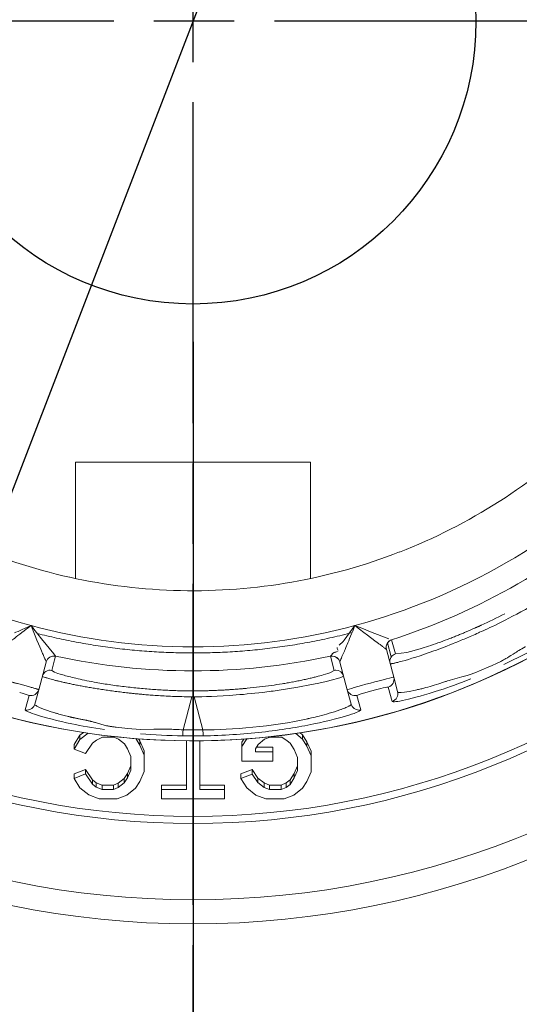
# Model space of a CAD drawing. Extents: x 0 to 283, y 0 to 196.
# Tile 20 of 30: x 231.27 to 234.38, y 89.42 to 95.55. Entities that reach past the tile are written whole.
import ezdxf

# ---------------------------------------------------------------- set-up
doc = ezdxf.new("R2010")
doc.units = 0
doc.linetypes.add('CENTER', pattern=[12, 8, -1, 2, -1])
doc.layers.get('0').update_dxf_attribs({"linetype": 'CONTINUOUS'})
doc.layers.get('DEFPOINTS').update_dxf_attribs({"linetype": 'CONTINUOUS'})
doc.layers.add('CTR', color=7, linetype='CENTER')
doc.layers.add('DIM', color=7, linetype='CONTINUOUS')
doc.layers.add('TANGENT EDGES', color=7, linetype='CONTINUOUS', lineweight=0)
doc.layers.add('VISIBLE', color=255, linetype='CONTINUOUS', lineweight=0)
doc.styles.add('SANSSERIF', font='sanss___.ttf')
doc.dimstyles.new('ISO-25', dxfattribs={"dimtxt": 2.5, "dimasz": 2.5, "dimexe": 1.25, "dimexo": 1, "dimgap": 0.6, "dimtad": 1, "dimdec": 1, "dimzin": 9, "dimdsep": 46, "dimtxsty": 'SANSSERIF', "dimcen": 0.75, "dimadec": 1, "dimazin": 0, "dimtfac": 1, "dimtdec": 1, "dimtmove": 0, "dimatfit": 3, "dimfxl": 1, "dimarcsym": 0})
doc.dimstyles.new('ISO-25$0', dxfattribs={"dimtxt": 2.5, "dimasz": 2.5, "dimexe": 1.25, "dimexo": 1, "dimgap": 0.6, "dimtad": 1, "dimdec": 1, "dimzin": 9, "dimdsep": 46, "dimtxsty": 'SANSSERIF', "dimcen": 0.75, "dimadec": 1, "dimazin": 0, "dimtfac": 1, "dimtdec": 1, "dimtmove": 0, "dimatfit": 3, "dimfxl": 1, "dimarcsym": 0})

# ---------------------------------------------------------------- blocks, each defined once
blk = doc.blocks.new('*D21')
at = {"layer": 'DEFPOINTS', "color": 0, "transparency": 16777216}
for p in [(236.8482, 108.7974), (172.7232, 80.2974), (207.8596, 80.2974)]:
    blk.add_point(p, dxfattribs=at)
at = {"layer": 'DIM', "color": 0, "lineweight": -2, "transparency": 16777216}
for p, q in [((234.8482, 108.7974), (170.2232, 108.7974)), ((172.7232, 103.7974), (172.7232, 85.2974)), ((205.8596, 80.2974), (170.2232, 80.2974))]:
    blk.add_line(p, q, dxfattribs=at)
at = {"layer": 'DIM', "color": 0, "transparency": 16777216}
for points in [[(171.8898, 103.7974), (173.5565, 103.7974), (172.7232, 108.7974)], [(171.8898, 85.2974), (173.5565, 85.2974), (172.7232, 80.2974)]]:
    blk.add_solid(points, dxfattribs=at)
at = {"layer": 'DIM', "color": 0, "transparency": 16777216, "insert": (168.9477, 94.5474), "char_height": 5, "attachment_point": 5, "rotation": 90, "style": 'SANSSERIF'}
blk.add_mtext('57', dxfattribs=at)
blk = doc.blocks.new('*D27')
at = {"layer": 'DEFPOINTS', "color": 0, "transparency": 16777216}
for p in [(232.3482, 95.5474), (241.2232, 73.8224), (258.1694, 73.8224)]:
    blk.add_point(p, dxfattribs=at)
at = {"layer": 'DIM', "color": 0, "lineweight": -2, "transparency": 16777216}
for p, q in [((258.1694, 95.5474), (258.1694, 120.1432)), ((234.3482, 95.5474), (260.6694, 95.5474)), ((258.1694, 78.8224), (258.1694, 90.5474)), ((243.2232, 73.8224), (260.6694, 73.8224))]:
    blk.add_line(p, q, dxfattribs=at)
at = {"layer": 'DIM', "color": 0, "transparency": 16777216}
for points in [[(257.3361, 90.5474), (259.0028, 90.5474), (258.1694, 95.5474)], [(257.3361, 78.8224), (259.0028, 78.8224), (258.1694, 73.8224)]]:
    blk.add_solid(points, dxfattribs=at)
at = {"layer": 'DIM', "color": 0, "transparency": 16777216, "insert": (254.3906, 110.603), "char_height": 5, "attachment_point": 5, "rotation": 90, "style": 'SANSSERIF'}
blk.add_mtext('43.45', dxfattribs=at)
blk = doc.blocks.new('*D30')
at = {"layer": 'DEFPOINTS', "color": 0, "transparency": 16777216}
for p in [(232.3493, 95.5477), (244.9732, 77.5724), (244.9732, 62.6588)]:
    blk.add_point(p, dxfattribs=at)
at = {"layer": 'DIM', "color": 0, "lineweight": -2, "transparency": 16777216}
for p, q in [((232.3493, 93.5477), (232.3493, 60.1588)), ((244.9732, 75.5724), (244.9732, 60.1588)), ((237.3493, 62.6588), (239.9732, 62.6588)), ((244.9732, 62.6588), (274.4938, 62.6588))]:
    blk.add_line(p, q, dxfattribs=at)
at = {"layer": 'DIM', "color": 0, "transparency": 16777216}
for points in [[(237.3493, 63.4922), (237.3493, 61.8255), (232.3493, 62.6588)], [(239.9732, 63.4922), (239.9732, 61.8255), (244.9732, 62.6588)]]:
    blk.add_solid(points, dxfattribs=at)
at = {"layer": 'DIM', "color": 0, "transparency": 16777216, "insert": (264.9708, 66.4343), "char_height": 5, "attachment_point": 5, "style": 'SANSSERIF'}
blk.add_mtext('25.25', dxfattribs=at)
blk = doc.blocks.new('*D33')
at = {"color": 0, "lineweight": -2, "transparency": 16777216}
for p, q in [((236.1664, 105.4627), (237.9632, 110.1286)), ((234.3696, 100.7967), (230.3268, 90.2982)), ((215.3142, 51.3134), (228.53, 85.6322))]:
    blk.add_line(p, q, dxfattribs=at)
at = {"color": 0, "transparency": 16777216}
for points in [[(235.3887, 105.7621), (236.9441, 105.1632), (234.3696, 100.7967)], [(227.7523, 85.9317), (229.3076, 85.3327), (230.3268, 90.2982)]]:
    blk.add_solid(points, dxfattribs=at)
at = {"layer": 'DEFPOINTS', "color": 0, "transparency": 16777216}
for p in [(234.3696, 100.7967), (230.3268, 90.2982)]:
    blk.add_point(p, dxfattribs=at)
at = {"color": 0, "transparency": 16777216, "insert": (215.4553, 62.2907), "char_height": 5, "attachment_point": 5, "rotation": 68.93896, "style": 'SANSSERIF'}
blk.add_mtext('∅22.5', dxfattribs=at)

msp = doc.modelspace()

# ---------------------------------------------------------------- linework, layer by layer
msp.add_circle((232.3482, 95.5462), 1.7627)
at = {"layer": 'CTR', "ltscale": 0.25}
for p, q in [((232.3482, 107.0406), (232.3482, 84.0542)), ((220.855, 95.5474), (243.8414, 95.5474))]:
    msp.add_line(p, q, dxfattribs=at)
at = {"layer": 'TANGENT EDGES'}
for p, q in [((233.5528, 91.6313), (233.5526, 91.6315)), ((233.5838, 91.5848), (233.5601, 91.6729)), ((231.4863, 91.5675), (231.4686, 91.5014)), ((231.4922, 91.5895), (231.4863, 91.5675)), ((233.2042, 91.5896), (233.2042, 91.5898)), ((233.2278, 91.5014), (233.2042, 91.5896)), ((231.4333, 91.5539), (231.4333, 91.5536)), ((233.263, 91.5536), (233.263, 91.5539)), ((231.4858, 91.4904), (231.4686, 91.5014)), ((233.2278, 91.5014), (233.21, 91.4901)), ((233.5646, 91.3976), (233.5891, 91.3081)), ((231.3267, 91.3454), (231.3032, 91.2556)), ((232.3411, 91.3367), (232.286, 91.1308)), ((232.3411, 91.3367), (232.3552, 91.3367)), ((232.4104, 91.1308), (232.3552, 91.3367)), ((233.3932, 91.2556), (233.3697, 91.3454)), ((232.3482, 90.7007), (232.3482, 90.592))]:
    msp.add_line(p, q, dxfattribs=at)
for centre, radius, start, end in [((232.3482, 95.5474), 4.4848, 0, 145), ((232.3482, 95.5474), 4.4848, 180, 325), ((232.3482, 95.5474), 4.9555, 183.76039, 270), ((232.3482, 95.5474), 4.9555, 270, 356.23961), ((232.3482, 95.5474), 3.8992, 225, 255), ((232.3482, 95.5474), 3.8992, 285, 315), ((233.6009, 91.6444), 0.05, 107.79493, 194.99998), ((233.6011, 91.6442), 0.05, 107.76605, 145), ((233.6011, 91.6442), 0.05, 145.00001, 194.99991), ((231.4816, 91.541), 0.05, 77.79494, 165), ((231.4816, 91.5407), 0.05, 77.76605, 164.99994), ((233.2147, 91.5407), 0.05, 90, 102.191), ((233.2147, 91.5407), 0.05, 15.00588, 90), ((231.458, 91.4526), 0.05, 77.76646, 164.99892), ((233.2383, 91.4526), 0.05, 15.01573, 89.96234), ((233.5508, 91.4456), 0.05, 286.02498, 15), ((233.3576, 91.3939), 0.05, 195, 283.9748), ((232.3482, 95.5474), 4.1737, 269.90444, 270.09556), ((233.5748, 91.356), 0.05, 286.62889, 14.95994), ((231.3147, 91.3043), 0.05, 270.03877, 344.94491)]:
    msp.add_arc(centre, radius, start, end, dxfattribs=at)
for centre, major_axis, ratio, start_param, end_param in [((232.4483, 91.2565), (1.0385, -0.209), 0.023047, -3.142693, -2.94797), ((232.4142, 91.4187), (0.9381, -0.0907), 0.085482, -2.57371, -2.374845), ((232.3271, 91.4571), (0.8748, 0.0562), 0.11442, 5.474413, 5.524864), ((232.287, 91.1437), (-0.0011, -0.05), 0.015514, -1.30897, -0.033518), ((232.3482, 95.2011), (4.2143, 0), 0.965926, -1.585552, -1.556027)]:
    msp.add_ellipse(centre, major_axis=major_axis, ratio=ratio, start_param=start_param, end_param=end_param, dxfattribs=at)
for points, knots in [([(232.3552, 91.3367), (232.4102, 91.337), (232.5008, 91.3392), (232.6765, 91.353), (232.7415, 91.3593), (232.8428, 91.3719), (232.8771, 91.3766), (232.9284, 91.3843), (232.9454, 91.3869), (232.9791, 91.3925), (233.0009, 91.3963), (233.1927, 91.4311), (233.2879, 91.4607), (233.2866, 91.4655)], [0, 0, 0, 0, 0.25, 0.25, 0.375, 0.375, 0.4375, 0.4375, 0.46875, 0.46875, 0.5, 0.5, 1, 1, 1, 1]), ([(233.1584, 91.4729), (233.1459, 91.4692), (233.1317, 91.4654), (233.1158, 91.4614), (233.1079, 91.4594), (233.0996, 91.4573), (233.0908, 91.4552), (233.0821, 91.4531), (233.0729, 91.451), (233.0634, 91.4489), (233.0586, 91.4478), (233.0537, 91.4467), (233.0487, 91.4456), (233.0437, 91.4445), (233.0387, 91.4434), (233.0335, 91.4423), (233.0283, 91.4412), (233.023, 91.4401), (233.0176, 91.439), (233.0123, 91.4379), (233.0068, 91.4368), (233.0012, 91.4357), (232.9901, 91.4335), (232.9785, 91.4312), (232.9666, 91.429)], [0.25, 0.25, 0.25, 0.25, 0.3214286, 0.3214286, 0.3214286, 0.3571429, 0.3571429, 0.3571429, 0.3928571, 0.3928571, 0.3928571, 0.4107143, 0.4107143, 0.4107143, 0.4285714, 0.4285714, 0.4285714, 0.4464286, 0.4464286, 0.4464286, 0.4642857, 0.4642857, 0.4642857, 0.5, 0.5, 0.5, 0.5]), ([(233.8375, 91.4049), (233.8206, 91.4), (233.8033, 91.3953), (233.7775, 91.3885), (233.7689, 91.3864), (233.7562, 91.3833), (233.752, 91.3823), (233.7437, 91.3804), (233.7431, 91.3802), (233.7354, 91.3786)], [0.6250001, 0.6250001, 0.6250001, 0.6250001, 0.6875, 0.6875, 0.71875, 0.71875, 0.734375, 0.734375, 0.7500001, 0.7500001, 0.7500001, 0.7500001]), ([(233.9495, 91.4412), (233.9481, 91.4407), (233.9424, 91.4387), (233.928, 91.4337), (233.9222, 91.4318), (233.9088, 91.4272), (233.8971, 91.4234), (233.8757, 91.4164), (233.8544, 91.4098), (233.8375, 91.4049)], [0.5000011, 0.5000011, 0.5000011, 0.5000011, 0.53125, 0.53125, 0.546875, 0.546875, 0.5625, 0.5625, 0.6250001, 0.6250001, 0.6250001, 0.6250001]), ([(231.7409, 91.1762), (231.7381, 91.177), (231.7353, 91.1779), (231.7324, 91.1787), (231.7296, 91.1795), (231.7266, 91.1803), (231.7236, 91.1811), (231.7205, 91.1819), (231.7174, 91.1827), (231.7143, 91.1834), (231.7127, 91.1838), (231.7111, 91.1842), (231.7095, 91.1846), (231.7079, 91.185), (231.7062, 91.1854), (231.7046, 91.1858), (231.7029, 91.1862), (231.7013, 91.1865), (231.6996, 91.1869), (231.6979, 91.1873), (231.6962, 91.1877), (231.6945, 91.188), (231.6928, 91.1884), (231.6911, 91.1888), (231.6893, 91.1892), (231.6876, 91.1895), (231.6858, 91.1899), (231.684, 91.1903), (231.6805, 91.191), (231.6764, 91.1918), (231.6725, 91.1926), (231.6687, 91.1934), (231.6649, 91.1942), (231.6612, 91.1949), (231.6575, 91.1957), (231.6538, 91.1964), (231.6503, 91.1971), (231.6467, 91.1979), (231.6433, 91.1986), (231.6398, 91.1993), (231.633, 91.2007), (231.6265, 91.202), (231.6203, 91.2033), (231.6171, 91.204), (231.6141, 91.2046), (231.6111, 91.2052), (231.6096, 91.2056), (231.6081, 91.2059), (231.6067, 91.2062), (231.6052, 91.2065), (231.6038, 91.2068), (231.6024, 91.2071), (231.6009, 91.2074), (231.5995, 91.2077), (231.5981, 91.208), (231.5974, 91.2082), (231.5967, 91.2083), (231.5961, 91.2085), (231.5954, 91.2086), (231.5947, 91.2088), (231.594, 91.2089), (231.5927, 91.2092), (231.5913, 91.2095), (231.59, 91.2098), (231.5887, 91.2101), (231.5873, 91.2104), (231.586, 91.2107), (231.5835, 91.2113), (231.5809, 91.2119), (231.5785, 91.2125), (231.576, 91.213), (231.5736, 91.2136), (231.5713, 91.2142), (231.5666, 91.2153), (231.5607, 91.2168), (231.5548, 91.2183), (231.5489, 91.2198), (231.543, 91.2213), (231.5373, 91.2228), (231.5315, 91.2243), (231.5259, 91.2258), (231.5203, 91.2273), (231.5147, 91.2289), (231.5092, 91.2304), (231.5038, 91.2319), (231.5011, 91.2327), (231.4985, 91.2335), (231.4958, 91.2342), (231.4932, 91.235), (231.4905, 91.2358), (231.488, 91.2365), (231.4828, 91.2381), (231.4777, 91.2396), (231.4727, 91.2411), (231.4678, 91.2427), (231.4632, 91.2441), (231.4592, 91.2454), (231.4551, 91.2468), (231.451, 91.2481), (231.447, 91.2495), (231.443, 91.2508), (231.439, 91.2522), (231.435, 91.2536), (231.4271, 91.2564), (231.4195, 91.2593), (231.4123, 91.2621), (231.4087, 91.2635), (231.4052, 91.2649), (231.4018, 91.2663), (231.3985, 91.2677), (231.3953, 91.2691), (231.3922, 91.2705), (231.3861, 91.2732), (231.3807, 91.2759), (231.3763, 91.2784), (231.3673, 91.2835), (231.3621, 91.2879), (231.3631, 91.2913)], [0.4375, 0.4375, 0.4375, 0.4375, 0.4475446, 0.4475446, 0.4475446, 0.4575893, 0.4575893, 0.4575893, 0.4676339, 0.4676339, 0.4676339, 0.4726562, 0.4726562, 0.4726562, 0.4776786, 0.4776786, 0.4776786, 0.4827009, 0.4827009, 0.4827009, 0.4877232, 0.4877232, 0.4877232, 0.4927455, 0.4927455, 0.4927455, 0.4977679, 0.4977679, 0.4977679, 0.5078125, 0.5078125, 0.5078125, 0.5178571, 0.5178571, 0.5178571, 0.5279018, 0.5279018, 0.5279018, 0.5379464, 0.5379464, 0.5379464, 0.5580357, 0.5580357, 0.5580357, 0.5680804, 0.5680804, 0.5680804, 0.5731027, 0.5731027, 0.5731027, 0.578125, 0.578125, 0.578125, 0.5831473, 0.5831473, 0.5831473, 0.5856585, 0.5856585, 0.5856585, 0.5881696, 0.5881696, 0.5881696, 0.593192, 0.593192, 0.593192, 0.5982143, 0.5982143, 0.5982143, 0.6082589, 0.6082589, 0.6082589, 0.6183036, 0.6183036, 0.6183036, 0.6383929, 0.6383929, 0.6383929, 0.6584821, 0.6584821, 0.6584821, 0.6785714, 0.6785714, 0.6785714, 0.6986607, 0.6986607, 0.6986607, 0.7087054, 0.7087054, 0.7087054, 0.71875, 0.71875, 0.71875, 0.7388393, 0.7388393, 0.7388393, 0.7589286, 0.7589286, 0.7589286, 0.7790179, 0.7790179, 0.7790179, 0.7991071, 0.7991071, 0.7991071, 0.8392857, 0.8392857, 0.8392857, 0.859375, 0.859375, 0.859375, 0.8794643, 0.8794643, 0.8794643, 0.9196429, 0.9196429, 0.9196429, 0.9999907, 0.9999907, 0.9999907, 0.9999907]), ([(233.3333, 91.2913), (233.3335, 91.2905), (233.3336, 91.2892), (233.3306, 91.2858), (233.329, 91.2844), (233.3252, 91.2819), (233.3238, 91.2809), (233.3202, 91.2789), (233.3171, 91.2773), (233.3102, 91.2738), (233.3032, 91.2705), (233.2901, 91.2651), (233.2829, 91.2623), (233.2747, 91.2592), (233.269, 91.2571), (233.2681, 91.2568), (233.2214, 91.2402), (233.1723, 91.2266), (233.1157, 91.2122), (233.0995, 91.2083), (233.0811, 91.204), (233.076, 91.2029), (233.0699, 91.2015), (233.0681, 91.2011), (233.0651, 91.2004), (233.0697, 91.2014), (232.8462, 91.1516), (232.5841, 91.1306), (232.4104, 91.1308)], [0, 0, 0, 0, 0.0625, 0.0625, 0.09375, 0.09375, 0.109375, 0.109375, 0.125, 0.125, 0.1875, 0.1875, 0.21875, 0.234375, 0.234375, 0.25, 0.25, 0.375, 0.375, 0.4375, 0.4375, 0.46875, 0.46875, 0.484375, 0.484375, 0.5, 0.5, 1, 1, 1, 1]), ([(231.3032, 91.2556), (231.302, 91.2453), (231.4103, 91.2067), (231.6542, 91.1555), (231.723, 91.1433), (231.7972, 91.1326)], [0, 0, 0, 0, 0.5, 0.5, 0.6670378, 0.6670378, 0.6670378, 0.6670378])]:
    msp.add_open_spline(points, degree=3, knots=knots, dxfattribs=at)
for points in [[(233.3816, 91.2543), (233.3598, 91.2543), (233.339, 91.2703), (233.3333, 91.2913)], [(233.1006, 91.1678), (233.196, 91.1877), (233.2694, 91.2071), (233.3188, 91.2228)], [(233.3188, 91.2228), (233.3684, 91.2385), (233.3938, 91.2505), (233.3932, 91.2556)], [(232.0212, 91.1071), (232.1069, 91.0998), (232.196, 91.095), (232.2859, 91.0938)], [(232.4104, 91.1308), (232.4111, 91.0832), (232.4107, 91.094), (232.4098, 91.0938)]]:
    msp.add_open_spline(points, degree=3, dxfattribs=at)
at = {"layer": 'VISIBLE'}
for p, q in [((231.6157, 92.7974), (233.0807, 92.7974)), ((231.6157, 92.0738), (231.6157, 92.7974)), ((233.0807, 92.0738), (233.0807, 92.7974)), ((231.2848, 91.7562), (231.3024, 91.7641)), ((231.3024, 91.7641), (231.339, 91.7811)), ((233.2902, 91.6898), (233.3574, 91.7811)), ((233.4098, 91.7602), (233.3574, 91.7811)), ((233.4548, 91.7425), (233.4098, 91.7602)), ((231.404, 91.6987), (231.4805, 91.6042)), ((233.5685, 91.698), (233.4548, 91.7425)), ((233.5858, 91.6918), (233.5856, 91.692)), ((233.5858, 91.6918), (233.6095, 91.6037)), ((233.5991, 91.4586), (233.5528, 91.6313)), ((233.7636, 91.6359), (233.6814, 91.6131)), ((231.4805, 91.6042), (231.4921, 91.5898)), ((231.4921, 91.5898), (231.4922, 91.5895)), ((233.2042, 91.5898), (233.2144, 91.6003)), ((233.2168, 91.606), (233.2268, 91.6126)), ((233.2377, 91.6156), (233.2523, 91.6239)), ((233.6814, 91.6131), (233.6095, 91.6037)), ((231.3871, 91.3809), (231.4333, 91.5536)), ((233.3093, 91.3809), (233.263, 91.5536)), ((233.263, 91.5536), (233.263, 91.5536)), ((234.2008, 91.5272), (234.1334, 91.4982)), ((233.6231, 91.369), (233.5991, 91.4586)), ((234.0083, 91.4581), (233.9495, 91.4412)), ((231.3631, 91.2913), (231.3871, 91.3809)), ((233.3333, 91.2913), (233.3093, 91.3809)), ((231.2959, 91.3563), (231.3267, 91.3454)), ((233.3949, 91.3546), (233.3695, 91.3455)), ((233.4623, 91.374), (233.3949, 91.3546)), ((233.6231, 91.369), (233.6231, 91.369)), ((231.3631, 91.2913), (231.3631, 91.2913)), ((231.8014, 91.1588), (231.7409, 91.1762)), ((232.0201, 91.1329), (231.9425, 91.1395)), ((231.6436, 91.098), (231.6069, 91.0389)), ((231.6652, 91.1148), (231.6436, 91.098)), ((231.6951, 91.1103), (231.6436, 91.0702)), ((231.6436, 91.0702), (231.6436, 91.098)), ((231.7467, 91.0668), (231.7846, 91.0853)), ((231.7846, 91.0853), (231.8555, 91.0853)), ((231.8555, 91.0853), (231.884, 91.0738)), ((231.884, 91.0738), (231.9205, 91.0444)), ((231.943, 91.1147), (231.943, 91.1147)), ((232.0171, 91.0346), (231.9913, 91.0767)), ((232.0171, 91.0623), (232.0091, 91.0753)), ((232.1033, 91.1343), (232.0201, 91.1329)), ((232.6827, 91.0747), (232.6534, 91.0271)), ((232.665, 91.0737), (232.6534, 91.0549)), ((232.683, 91.075), (232.6827, 91.0747)), ((232.6827, 91.0749), (232.6827, 91.0747)), ((232.7942, 91.072), (232.8283, 91.0853)), ((232.8283, 91.0853), (232.9019, 91.0853)), ((232.9019, 91.0853), (232.9342, 91.0633)), ((233.0312, 91.0721), (232.9881, 91.1083)), ((233.0312, 91.0998), (233.0161, 91.1125)), ((233.0574, 91.0573), (233.0312, 91.0998)), ((233.0312, 91.0998), (233.0312, 91.0721)), ((231.6436, 91.0702), (231.6069, 91.0111)), ((231.6069, 91.0389), (231.6069, 91.0111)), ((231.6791, 90.9828), (231.7217, 91.0473)), ((231.7217, 91.0473), (231.7467, 91.0668)), ((231.9205, 91.0444), (231.9399, 91.0137)), ((231.9399, 91.0137), (231.96, 90.9647)), ((232.0435, 91.0008), (232.0171, 91.0623)), ((232.0171, 91.0623), (232.0171, 91.0346)), ((232.0435, 90.9731), (232.0171, 91.0346)), ((232.3067, 91.0626), (232.3067, 90.7594)), ((232.3902, 90.7594), (232.3902, 91.0627)), ((232.6534, 91.0549), (232.6534, 91.0271)), ((232.6534, 91.0271), (232.6534, 90.9357)), ((232.7369, 91.0135), (232.7544, 91.0407)), ((232.7369, 90.9945), (232.7369, 91.0135)), ((232.8461, 91.0222), (232.7425, 91.0222)), ((232.7544, 91.0407), (232.7942, 91.072)), ((232.8461, 91.0222), (232.8461, 90.9945)), ((232.9342, 91.0633), (232.9533, 91.0487)), ((232.9533, 91.0487), (232.9788, 91.0082)), ((233.0574, 91.0296), (233.0312, 91.0721)), ((233.0574, 91.0573), (233.0574, 91.0296)), ((233.0836, 90.9974), (233.0574, 91.0573)), ((233.0836, 90.9697), (233.0574, 91.0296)), ((231.6069, 91.0111), (231.6791, 90.9828)), ((231.96, 90.9647), (231.96, 90.8801)), ((232.0435, 91.0008), (232.0435, 90.9731)), ((232.0435, 90.8718), (232.0435, 90.9731)), ((232.8461, 90.9945), (232.7369, 90.9945)), ((232.8461, 90.9357), (232.8461, 90.9945)), ((232.9788, 91.0082), (233.0002, 90.9594)), ((233.0002, 90.9594), (233.0002, 90.8786)), ((233.0836, 90.9974), (233.0836, 90.9697)), ((233.0836, 90.8701), (233.0836, 90.9697)), ((231.96, 90.9078), (231.9396, 90.859)), ((232.6534, 90.9357), (232.8461, 90.9357)), ((233.0002, 90.9064), (232.9789, 90.86)), ((231.6791, 90.8846), (231.6069, 90.8564)), ((231.6791, 90.8569), (231.6069, 90.8286)), ((231.6069, 90.8564), (231.6069, 90.8286)), ((231.6069, 90.8286), (231.6437, 90.7695)), ((231.6791, 90.8846), (231.6791, 90.8569)), ((231.7218, 90.8202), (231.6791, 90.8846)), ((231.7218, 90.7925), (231.6791, 90.8569)), ((231.92, 90.8284), (231.8827, 90.7988)), ((231.9396, 90.859), (231.92, 90.8284)), ((231.9396, 90.8313), (231.92, 90.8007)), ((231.92, 90.8284), (231.92, 90.8007)), ((231.96, 90.8801), (231.9396, 90.8313)), ((231.9396, 90.859), (231.9396, 90.8313)), ((232.017, 90.8103), (232.0435, 90.8718)), ((232.7165, 90.8833), (232.6467, 90.8562)), ((232.6467, 90.8562), (232.6467, 90.8285)), ((232.7165, 90.8555), (232.6467, 90.8285)), ((232.6467, 90.8285), (232.6835, 90.7689)), ((232.7165, 90.8555), (232.7165, 90.8833)), ((232.7528, 90.8298), (232.7165, 90.8833)), ((232.7528, 90.8021), (232.7165, 90.8555)), ((232.7528, 90.8298), (232.7528, 90.8021)), ((232.791, 90.8001), (232.7528, 90.8298)), ((232.9789, 90.86), (232.9536, 90.8191)), ((232.9789, 90.8323), (232.9536, 90.7914)), ((233.0002, 90.8786), (232.9789, 90.8323)), ((232.9789, 90.86), (232.9789, 90.8323)), ((233.0573, 90.8102), (233.0836, 90.8701)), ((231.6437, 90.7695), (231.6993, 90.7261)), ((231.7457, 90.8016), (231.7218, 90.8202)), ((231.7218, 90.8202), (231.7218, 90.7925)), ((231.7457, 90.7739), (231.7218, 90.7925)), ((231.7817, 90.7872), (231.7457, 90.8016)), ((231.7457, 90.8016), (231.7457, 90.7739)), ((231.7817, 90.7594), (231.7457, 90.7739)), ((231.8535, 90.7872), (231.7817, 90.7872)), ((231.7817, 90.7872), (231.7817, 90.7594)), ((231.8827, 90.7988), (231.8535, 90.7872)), ((231.8535, 90.7872), (231.8535, 90.7594)), ((231.8827, 90.771), (231.8535, 90.7594)), ((231.92, 90.8007), (231.8827, 90.771)), ((231.8827, 90.7988), (231.8827, 90.771)), ((231.9353, 90.7241), (231.991, 90.7676)), ((231.991, 90.7676), (232.017, 90.8103)), ((232.1526, 90.7872), (232.1526, 90.7594)), ((232.3067, 90.7872), (232.1526, 90.7872)), ((232.5443, 90.7872), (232.3902, 90.7872)), ((232.5443, 90.7872), (232.5443, 90.7594)), ((232.6835, 90.7689), (232.7396, 90.7251)), ((232.791, 90.7724), (232.7528, 90.8021)), ((232.8245, 90.7872), (232.791, 90.8001)), ((232.791, 90.8001), (232.791, 90.7724)), ((232.8245, 90.7594), (232.791, 90.7724)), ((232.8245, 90.7872), (232.8245, 90.7594)), ((232.8966, 90.7872), (232.8245, 90.7872)), ((232.9293, 90.8004), (232.8966, 90.7872)), ((232.8966, 90.7872), (232.8966, 90.7594)), ((232.9293, 90.7726), (232.8966, 90.7594)), ((232.9536, 90.8191), (232.9293, 90.8004)), ((232.9293, 90.8004), (232.9293, 90.7726)), ((232.9536, 90.7914), (232.9293, 90.7726)), ((232.9536, 90.8191), (232.9536, 90.7914)), ((232.9756, 90.725), (233.0311, 90.7675)), ((233.0311, 90.7675), (233.0573, 90.8102)), ((231.6993, 90.7261), (231.7631, 90.7007)), ((231.8535, 90.7594), (231.7817, 90.7594)), ((231.8755, 90.7007), (231.9353, 90.7241)), ((232.3067, 90.7594), (232.1526, 90.7594)), ((232.1526, 90.7594), (232.1526, 90.7007)), ((232.5443, 90.7594), (232.3902, 90.7594)), ((232.5443, 90.7007), (232.5443, 90.7594)), ((232.7396, 90.7251), (232.8029, 90.7007)), ((232.8966, 90.7594), (232.8245, 90.7594)), ((232.9159, 90.7007), (232.9756, 90.725)), ((231.7631, 90.7007), (231.8755, 90.7007)), ((232.1526, 90.7007), (232.5443, 90.7007)), ((232.8029, 90.7007), (232.9159, 90.7007))]:
    msp.add_line(p, q, dxfattribs=at)
for radius in [5.625, 5.475]:
    msp.add_circle((232.3482, 95.5474), radius, dxfattribs=at)
for centre, radius, start, end in [((232.3482, 95.5474), 4.485, 0, 180), ((232.3482, 95.5474), 4.485, 180, 0), ((232.3482, 95.5474), 5, 183.72685, 270), ((232.3482, 95.5474), 5, 270, 356.27315), ((232.3535, 95.5407), 3.5415, 302.48641, 313.76359), ((232.3482, 95.5474), 4.0491, 287.79493, 312.20506), ((232.3521, 95.5398), 3.5415, 291.23641, 302.51359), ((232.3455, 95.5393), 3.5415, 246.23641, 257.51359), ((232.3505, 95.5392), 3.5415, 279.98641, 291.26359), ((232.3472, 95.5389), 3.5415, 257.48641, 268.76359), ((232.3488, 95.5389), 3.5415, 268.73641, 280.01359), ((232.3482, 95.5474), 3.8992, 255, 270), ((232.3482, 95.5474), 3.8992, 270, 285), ((232.3482, 95.5474), 4.0491, 257.79493, 282.20507), ((233.2147, 91.5407), 0.05, 15, 15), ((233.2148, 91.541), 0.05, 90, 102.20505), ((233.2148, 91.541), 0.05, 15, 90), ((233.6247, 91.5561), 0.05, 145.00011, 195.01481), ((233.6247, 91.556), 0.0501, 107.7883, 144.95397), ((233.2384, 91.4528), 0.0498, 90.05979, 102.29537), ((231.3388, 91.3939), 0.05, 256.02496, 345), ((231.3148, 91.3037), 0.0494, 256.48491, 270), ((233.3816, 91.3024), 0.0482, 270, 283.87515), ((232.3483, 95.5569), 4.4635, 269.19899, 270.79036)]:
    msp.add_arc(centre, radius, start, end, dxfattribs=at)
for centre, major_axis, ratio, start_param, end_param in [((234.3486, 92.0852), (0.7504, 0.4234), 0.204248, 4.32364, 4.520077), ((231.3161, 91.7625), (-0.2511, 0.3155), 0.073145, 4.572789, 4.713131), ((231.3587, 91.7882), (0.2197, -0.2846), 0.054609, -1.431124, -1.293211), ((233.0991, 91.8994), (0.0197, 0.3037), 0.87999, 3.854938, 4.009341), ((233.2691, 91.6458), (0.0218, 0.009), 0.658205, 2.665125, 3.141593), ((233.2913, 91.7394), (-0.018, -0.1305), 0.389877, -0.613501, -0.515648), ((234.4673, 92.0036), (0.8544, 0.3891), 0.085523, 3.70679, 3.907015), ((233.188, 91.6029), (-0.0279, -0.0011), 0.385858, 2.798683, 3.046339), ((233.2782, 91.6619), (-0.0618, -0.068), 0.196773, -0.453558, -0.372994), ((233.2729, 91.5297), (-0.2149, -0.0498), 0.416633, -1.503308, -1.451774), ((232.4707, 91.3222), (1.0016, -0.1795), 0.043108, -2.951323, -2.763799), ((232.4157, 91.3737), (0.9411, -0.1288), 0.059221, -2.767485, -2.5718), ((232.2349, 91.3248), (0.9919, 0.1768), 0.043377, -0.381429, -0.192841), ((232.3488, 91.5065), (0.8427, 0.0227), 0.161969, 5.118689, 5.32438), ((232.3548, 91.4773), (0.8348, 0.0387), 0.133691, 5.320538, 5.423739), ((232.354, 91.4687), (0.836, 0.0444), 0.125738, 5.423288, 5.475294), ((231.2328, 91.3709), (-0.0924, 0.0251), 0.03436, 3.969879, 4.325415), ((232.3021, 91.0676), (-0.9597, 0.1195), 0.030048, -1.18294, -1.098821), ((232.2522, 90.5054), (-0.9561, 0.0993), 0.650999, -1.440633, -1.347314), ((232.2755, 90.7219), (-1.0245, 0.0769), 0.397758, -1.551128, -1.45955)]:
    msp.add_ellipse(centre, major_axis=major_axis, ratio=ratio, start_param=start_param, end_param=end_param, dxfattribs=at)
for points, knots in [([(233.5764, 91.5432), (233.5765, 91.5428), (233.5768, 91.5424), (233.5805, 91.5424), (233.5822, 91.5425), (233.5864, 91.5431), (233.588, 91.5434), (233.5918, 91.5441), (233.5954, 91.5448), (233.6016, 91.5461), (233.6082, 91.5475), (233.6258, 91.5518), (233.6394, 91.5554), (233.6973, 91.5713), (233.7671, 91.5931), (233.8899, 91.6375), (233.9349, 91.6547), (234.0067, 91.6838), (234.0437, 91.6991), (234.082, 91.7156), (234.1077, 91.7268), (234.1275, 91.7356), (234.1851, 91.7613), (234.2908, 91.8085), (234.4475, 91.8973)], [0, 0, 0, 0, 0.0625, 0.0625, 0.09375, 0.09375, 0.109375, 0.109375, 0.125, 0.125, 0.1875, 0.1875, 0.25, 0.25, 0.5, 0.5, 0.625, 0.625, 0.6875, 0.71875, 0.71875, 0.75, 0.75, 1, 1, 1, 1]), ([(231.339, 91.7811), (231.2985, 91.7493), (231.2614, 91.721), (231.2262, 91.6941), (231.2173, 91.6873), (231.2077, 91.6801), (231.2051, 91.6781), (231.201, 91.675), (231.2048, 91.6779), (231.1734, 91.6546), (231.1662, 91.6496), (231.1498, 91.6363), (231.1446, 91.6322), (231.1437, 91.6315)], [0, 0, 0, 0, 0.25, 0.25, 0.375, 0.375, 0.4375, 0.4375, 0.5, 0.5, 0.75, 0.75, 1, 1, 1, 1]), ([(231.339, 91.7811), (231.3773, 91.6857), (231.4028, 91.6264), (231.4077, 91.6152), (231.414, 91.6006), (231.4203, 91.5859), (231.4231, 91.5794), (231.4301, 91.5628), (231.433, 91.5556), (231.4333, 91.5539)], [-1, -1, -1, -1, -0.5, -0.5, -0.375, -0.375, -0.25, -0.25, 0, 0, 0, 0]), ([(233.3574, 91.7811), (233.3382, 91.7333), (233.3203, 91.6902), (233.3032, 91.6493), (233.2989, 91.639), (233.2942, 91.6279), (233.2929, 91.6249), (233.2909, 91.6202), (233.2928, 91.6246), (233.2772, 91.5887), (233.2735, 91.5808), (233.2659, 91.5611), (233.2635, 91.5549), (233.263, 91.5539)], [0, 0, 0, 0, 0.25, 0.25, 0.375, 0.375, 0.4375, 0.4375, 0.5, 0.5, 0.75, 0.75, 1, 1, 1, 1]), ([(233.5526, 91.6315), (233.5515, 91.6328), (233.5455, 91.6376), (233.5311, 91.6485), (233.5254, 91.6528), (233.5126, 91.6623), (233.4998, 91.6718), (233.49, 91.679), (233.4382, 91.7176), (233.3574, 91.7811)], [0, 0, 0, 0, 0.25, 0.25, 0.375, 0.375, 0.5, 0.5, 1, 1, 1, 1]), ([(234.1443, 91.7829), (234.144, 91.7828), (234.1437, 91.7827), (234.1434, 91.7825), (234.143, 91.7824), (234.1427, 91.7822), (234.1423, 91.782), (234.1419, 91.7818), (234.1415, 91.7817), (234.1411, 91.7815), (234.1406, 91.7813), (234.1402, 91.781), (234.1397, 91.7808), (234.1392, 91.7806), (234.1387, 91.7804), (234.1381, 91.7801), (234.1376, 91.7799), (234.137, 91.7796), (234.1364, 91.7793), (234.1353, 91.7788), (234.134, 91.7782), (234.1326, 91.7776), (234.1312, 91.7769), (234.1297, 91.7763), (234.1281, 91.7755), (234.1265, 91.7748), (234.1247, 91.774), (234.1229, 91.7732), (234.1211, 91.7724), (234.1192, 91.7715), (234.1172, 91.7706), (234.1152, 91.7697), (234.113, 91.7688), (234.1108, 91.7678), (234.1064, 91.7658), (234.1015, 91.7636), (234.0962, 91.7613), (234.0936, 91.7601), (234.0909, 91.7589), (234.0881, 91.7577), (234.0852, 91.7565), (234.0823, 91.7552), (234.0793, 91.7539), (234.0733, 91.7512), (234.0669, 91.7485), (234.0601, 91.7456), (234.0533, 91.7427), (234.0462, 91.7396), (234.0387, 91.7365), (234.0312, 91.7333), (234.0234, 91.73), (234.0152, 91.7267), (234.0071, 91.7233), (233.9986, 91.7199), (233.9899, 91.7163), (233.9811, 91.7128), (233.9721, 91.7092), (233.9628, 91.7056), (233.9536, 91.7019), (233.9441, 91.6983), (233.9343, 91.6946), (233.9149, 91.6872), (233.8947, 91.6797), (233.8743, 91.6725)], [0.25, 0.25, 0.25, 0.25, 0.2544643, 0.2544643, 0.2544643, 0.2589286, 0.2589286, 0.2589286, 0.2633929, 0.2633929, 0.2633929, 0.2678571, 0.2678571, 0.2678571, 0.2723214, 0.2723214, 0.2723214, 0.2767857, 0.2767857, 0.2767857, 0.2857143, 0.2857143, 0.2857143, 0.2946429, 0.2946429, 0.2946429, 0.3035714, 0.3035714, 0.3035714, 0.3125, 0.3125, 0.3125, 0.3214286, 0.3214286, 0.3214286, 0.3392857, 0.3392857, 0.3392857, 0.3482143, 0.3482143, 0.3482143, 0.3571429, 0.3571429, 0.3571429, 0.375, 0.375, 0.375, 0.3928571, 0.3928571, 0.3928571, 0.4107143, 0.4107143, 0.4107143, 0.4285714, 0.4285714, 0.4285714, 0.4464286, 0.4464286, 0.4464286, 0.4642857, 0.4642857, 0.4642857, 0.5, 0.5, 0.5, 0.5]), ([(234.4193, 91.6482), (234.4187, 91.6478), (234.418, 91.6475), (234.4041, 91.6397), (234.3913, 91.6324), (234.3665, 91.6176), (234.3628, 91.6155), (234.343, 91.603)], [0.06098538, 0.06098538, 0.06098538, 0.06098538, 0.0625, 0.0625, 0.09375, 0.09375, 0.125, 0.125, 0.125, 0.125]), ([(234.2713, 91.5603), (234.2637, 91.5562), (234.2539, 91.5514), (234.2304, 91.5403), (234.2072, 91.53), (234.2008, 91.5272)], [0.18750002, 0.18750002, 0.18750002, 0.18750002, 0.21875, 0.21875, 0.25000002, 0.25000002, 0.25000002, 0.25000002]), ([(231.3871, 91.3809), (231.387, 91.3813), (231.3857, 91.3819), (231.3829, 91.3829), (231.3815, 91.3834), (231.3798, 91.384), (231.3778, 91.3847), (231.3768, 91.385), (231.3757, 91.3854), (231.3746, 91.3857), (231.3734, 91.3861), (231.3722, 91.3865), (231.3709, 91.3869), (231.3683, 91.3877), (231.3655, 91.3885), (231.3624, 91.3895), (231.3593, 91.3904), (231.3559, 91.3914), (231.3524, 91.3924), (231.3488, 91.3934), (231.345, 91.3945), (231.341, 91.3956), (231.3371, 91.3968), (231.3329, 91.3979), (231.3286, 91.3991), (231.3243, 91.4003), (231.3198, 91.4016), (231.3151, 91.4029), (231.3105, 91.4041), (231.3058, 91.4054), (231.3009, 91.4067), (231.296, 91.4081), (231.2911, 91.4094), (231.286, 91.4108), (231.281, 91.4121), (231.2758, 91.4135), (231.2707, 91.4149), (231.2655, 91.4162), (231.2603, 91.4176), (231.255, 91.419), (231.2524, 91.4197), (231.2497, 91.4204), (231.2471, 91.4211), (231.2445, 91.4218), (231.2418, 91.4224), (231.2392, 91.4231), (231.2385, 91.4233), (231.2378, 91.4235), (231.2371, 91.4237), (231.2363, 91.4239), (231.2356, 91.4241), (231.2348, 91.4243), (231.234, 91.4245), (231.2332, 91.4247), (231.2324, 91.4249), (231.2316, 91.4251), (231.2307, 91.4254), (231.2299, 91.4256), (231.2281, 91.426), (231.2263, 91.4265), (231.2244, 91.427), (231.2225, 91.4275), (231.2205, 91.4281), (231.2184, 91.4286), (231.2142, 91.4297), (231.2097, 91.4309), (231.2049, 91.4322), (231.2025, 91.4328), (231.2001, 91.4334), (231.1975, 91.4341), (231.195, 91.4348), (231.1924, 91.4355), (231.1897, 91.4362), (231.187, 91.4369), (231.1843, 91.4376), (231.1815, 91.4383), (231.1788, 91.439), (231.1759, 91.4398), (231.1731, 91.4405), (231.1702, 91.4413), (231.1673, 91.442), (231.1644, 91.4428), (231.1615, 91.4435), (231.1586, 91.4443), (231.1557, 91.4451), (231.1498, 91.4466), (231.1439, 91.4481), (231.1382, 91.4495), (231.135, 91.4503), (231.132, 91.4511), (231.1293, 91.4518), (231.1266, 91.4524), (231.1241, 91.453), (231.1218, 91.4536), (231.1195, 91.4542), (231.1175, 91.4547), (231.1156, 91.4551), (231.1137, 91.4555), (231.1121, 91.4559), (231.1106, 91.4563), (231.1091, 91.4566), (231.1078, 91.4569), (231.1066, 91.4571), (231.1055, 91.4574), (231.1045, 91.4576), (231.1036, 91.4578), (231.1019, 91.4581), (231.1006, 91.4584), (231.0998, 91.4585), (231.0993, 91.4586), (231.099, 91.4586), (231.0987, 91.4586), (231.0984, 91.4587), (231.0982, 91.4587), (231.098, 91.4587), (231.0978, 91.4587), (231.0977, 91.4587), (231.0976, 91.4587), (231.0975, 91.4587), (231.0975, 91.4587), (231.0974, 91.4587), (231.0974, 91.4586), (231.0974, 91.4586), (231.0974, 91.4586), (231.0974, 91.4586), (231.0973, 91.4586), (231.0973, 91.4586), (231.0973, 91.4586), (231.0973, 91.4586), (231.0973, 91.4586), (231.0973, 91.4586), (231.0973, 91.4586), (231.0973, 91.4586), (231.0973, 91.4586), (231.0973, 91.4586), (231.0973, 91.4586)], [0, 0, 0, 0, 0.071429, 0.071429, 0.071429, 0.107143, 0.107143, 0.107143, 0.125, 0.125, 0.125, 0.142857, 0.142857, 0.142857, 0.178571, 0.178571, 0.178571, 0.214286, 0.214286, 0.214286, 0.25, 0.25, 0.25, 0.285714, 0.285714, 0.285714, 0.321429, 0.321429, 0.321429, 0.357143, 0.357143, 0.357143, 0.392857, 0.392857, 0.392857, 0.428571, 0.428571, 0.428571, 0.464286, 0.464286, 0.464286, 0.482143, 0.482143, 0.482143, 0.5, 0.5, 0.5, 0.508929, 0.508929, 0.508929, 0.517857, 0.517857, 0.517857, 0.526786, 0.526786, 0.526786, 0.535714, 0.535714, 0.535714, 0.553571, 0.553571, 0.553571, 0.571429, 0.571429, 0.571429, 0.607143, 0.607143, 0.607143, 0.625, 0.625, 0.625, 0.642857, 0.642857, 0.642857, 0.660714, 0.660714, 0.660714, 0.678571, 0.678571, 0.678571, 0.696429, 0.696429, 0.696429, 0.714286, 0.714286, 0.714286, 0.75, 0.75, 0.75, 0.767857, 0.767857, 0.767857, 0.785714, 0.785714, 0.785714, 0.803571, 0.803571, 0.803571, 0.821429, 0.821429, 0.821429, 0.839286, 0.839286, 0.839286, 0.857143, 0.857143, 0.857143, 0.892857, 0.892857, 0.892857, 0.910714, 0.910714, 0.910714, 0.928571, 0.928571, 0.928571, 0.946429, 0.946429, 0.946429, 0.964286, 0.964286, 0.964286, 0.973214, 0.973214, 0.973214, 0.982143, 0.982143, 0.982143, 0.991071, 0.991071, 0.991071, 0.995536, 0.995536, 0.995536, 1, 1, 1, 1]), ([(231.4282, 91.457), (231.4337, 91.4552), (231.4406, 91.4531), (231.4494, 91.4505), (231.4538, 91.4492), (231.4587, 91.4479), (231.4641, 91.4464), (231.4695, 91.4449), (231.4754, 91.4433), (231.4819, 91.4416), (231.4848, 91.4409), (231.4878, 91.4401), (231.4908, 91.4393), (231.4939, 91.4386), (231.497, 91.4378), (231.5002, 91.437), (231.5067, 91.4354), (231.5135, 91.4337), (231.5206, 91.432), (231.5277, 91.4304), (231.5351, 91.4286), (231.5429, 91.4269), (231.5507, 91.4251), (231.5588, 91.4233), (231.5673, 91.4215), (231.5757, 91.4197), (231.5845, 91.4178), (231.5936, 91.4159), (231.6027, 91.414), (231.6121, 91.4121), (231.6219, 91.4102), (231.6316, 91.4082), (231.6417, 91.4063), (231.6521, 91.4043), (231.6625, 91.4023), (231.6732, 91.4004), (231.6843, 91.3984), (231.695, 91.3965), (231.7059, 91.3945), (231.7172, 91.3926), (231.7284, 91.3907), (231.7399, 91.3888), (231.7517, 91.387), (231.7634, 91.3851), (231.7754, 91.3832), (231.7877, 91.3814), (231.7999, 91.3795), (231.8124, 91.3777), (231.8251, 91.376), (231.8378, 91.3742), (231.8507, 91.3724), (231.8639, 91.3707), (231.877, 91.369), (231.8903, 91.3673), (231.9039, 91.3656), (231.9174, 91.364), (231.9311, 91.3624), (231.945, 91.3608), (231.9519, 91.3601), (231.9589, 91.3593), (231.966, 91.3585), (231.973, 91.3578), (231.9801, 91.357), (231.9872, 91.3563), (231.9892, 91.3561), (231.9912, 91.3559), (231.9933, 91.3557), (231.9954, 91.3555), (231.9976, 91.3552), (231.9998, 91.355), (232.0041, 91.3546), (232.0087, 91.3542), (232.0135, 91.3537), (232.0183, 91.3532), (232.0233, 91.3528), (232.0285, 91.3523), (232.0337, 91.3518), (232.0391, 91.3514), (232.0447, 91.3509), (232.0504, 91.3504), (232.0562, 91.3499), (232.0622, 91.3494), (232.0683, 91.3489), (232.0745, 91.3484), (232.081, 91.3479), (232.0874, 91.3474), (232.0941, 91.347), (232.101, 91.3465), (232.1079, 91.346), (232.115, 91.3455), (232.1223, 91.345), (232.137, 91.344), (232.1525, 91.3431), (232.169, 91.3422), (232.1854, 91.3413), (232.2027, 91.3405), (232.221, 91.3397), (232.2301, 91.3393), (232.2394, 91.339), (232.249, 91.3387), (232.2586, 91.3383), (232.2684, 91.338), (232.2784, 91.3378), (232.2984, 91.3372), (232.3193, 91.3369), (232.3411, 91.3367)], [0.125, 0.125, 0.125, 0.125, 0.1875, 0.1875, 0.1875, 0.21875, 0.21875, 0.21875, 0.25, 0.25, 0.25, 0.265625, 0.265625, 0.265625, 0.28125, 0.28125, 0.28125, 0.3125, 0.3125, 0.3125, 0.34375, 0.34375, 0.34375, 0.375, 0.375, 0.375, 0.40625, 0.40625, 0.40625, 0.4375, 0.4375, 0.4375, 0.46875, 0.46875, 0.46875, 0.5, 0.5, 0.5, 0.53125, 0.53125, 0.53125, 0.5625, 0.5625, 0.5625, 0.59375, 0.59375, 0.59375, 0.625, 0.625, 0.625, 0.65625, 0.65625, 0.65625, 0.6875, 0.6875, 0.6875, 0.71875, 0.71875, 0.71875, 0.734375, 0.734375, 0.734375, 0.75, 0.75, 0.75, 0.7578125, 0.7578125, 0.7578125, 0.765625, 0.765625, 0.765625, 0.78125, 0.78125, 0.78125, 0.796875, 0.796875, 0.796875, 0.8125, 0.8125, 0.8125, 0.828125, 0.828125, 0.828125, 0.84375, 0.84375, 0.84375, 0.859375, 0.859375, 0.859375, 0.875, 0.875, 0.875, 0.90625, 0.90625, 0.90625, 0.9375, 0.9375, 0.9375, 0.953125, 0.953125, 0.953125, 0.96875, 0.96875, 0.96875, 1, 1, 1, 1]), ([(233.3093, 91.3809), (233.3088, 91.3826), (233.3777, 91.402), (233.5295, 91.4427), (233.5986, 91.4603), (233.5991, 91.4586)], [-1, -1, -1, -1, -0.5, -0.5, 0, 0, 0, 0]), ([(232.3412, 91.3737), (232.3302, 91.3737), (232.3187, 91.3738), (232.307, 91.3739), (232.2952, 91.3741), (232.283, 91.3743), (232.2706, 91.3745), (232.2581, 91.3748), (232.2453, 91.3752), (232.2321, 91.3756), (232.219, 91.3761), (232.2055, 91.3766), (232.1918, 91.3773), (232.1781, 91.3779), (232.164, 91.3786), (232.1497, 91.3794), (232.1354, 91.3803), (232.1209, 91.3812), (232.1061, 91.3822), (232.0913, 91.3833), (232.0762, 91.3844), (232.061, 91.3857), (232.0458, 91.3869), (232.0304, 91.3883), (232.0149, 91.3898), (231.9993, 91.3912), (231.9836, 91.3928), (231.9678, 91.3945), (231.9521, 91.3963), (231.9362, 91.3981), (231.9203, 91.4), (231.9044, 91.402), (231.8885, 91.404), (231.8726, 91.4062), (231.8567, 91.4083), (231.8409, 91.4106), (231.8252, 91.413), (231.8095, 91.4153), (231.7939, 91.4178), (231.7786, 91.4204), (231.7632, 91.423), (231.7481, 91.4256), (231.7332, 91.4284)], [0, 0, 0, 0, 0.0357143, 0.0357143, 0.0357143, 0.0714286, 0.0714286, 0.0714286, 0.1071429, 0.1071429, 0.1071429, 0.1428571, 0.1428571, 0.1428571, 0.1785714, 0.1785714, 0.1785714, 0.2142857, 0.2142857, 0.2142857, 0.25, 0.25, 0.25, 0.2857143, 0.2857143, 0.2857143, 0.3214286, 0.3214286, 0.3214286, 0.3571429, 0.3571429, 0.3571429, 0.3928571, 0.3928571, 0.3928571, 0.4285714, 0.4285714, 0.4285714, 0.4642857, 0.4642857, 0.4642857, 0.5, 0.5, 0.5, 0.5]), ([(232.6853, 91.3901), (232.6817, 91.3898), (232.6779, 91.3894), (232.6737, 91.389), (232.6717, 91.3888), (232.6695, 91.3886), (232.6673, 91.3884), (232.6651, 91.3882), (232.6628, 91.388), (232.6605, 91.3878), (232.6581, 91.3876), (232.6557, 91.3874), (232.6532, 91.3872), (232.6507, 91.387), (232.6481, 91.3867), (232.6454, 91.3865), (232.6401, 91.3861), (232.6345, 91.3856), (232.6286, 91.3851), (232.6227, 91.3846), (232.6165, 91.3842), (232.61, 91.3837), (232.6034, 91.3832), (232.5966, 91.3827), (232.5894, 91.3822), (232.5823, 91.3817), (232.5748, 91.3812), (232.567, 91.3807), (232.5592, 91.3802), (232.5511, 91.3797), (232.5427, 91.3792), (232.5342, 91.3788), (232.5255, 91.3783), (232.5164, 91.3778), (232.5073, 91.3774), (232.4978, 91.377), (232.4881, 91.3766), (232.4783, 91.3762), (232.4683, 91.3758), (232.4578, 91.3755), (232.4474, 91.3751), (232.4367, 91.3748), (232.4256, 91.3746), (232.4034, 91.374), (232.3799, 91.3737), (232.3551, 91.3737)], [0.75, 0.75, 0.75, 0.75, 0.7678571, 0.7678571, 0.7678571, 0.7767857, 0.7767857, 0.7767857, 0.7857143, 0.7857143, 0.7857143, 0.7946429, 0.7946429, 0.7946429, 0.8035714, 0.8035714, 0.8035714, 0.8214286, 0.8214286, 0.8214286, 0.8392857, 0.8392857, 0.8392857, 0.8571429, 0.8571429, 0.8571429, 0.875, 0.875, 0.875, 0.8928571, 0.8928571, 0.8928571, 0.9107143, 0.9107143, 0.9107143, 0.9285714, 0.9285714, 0.9285714, 0.9464286, 0.9464286, 0.9464286, 0.9642857, 0.9642857, 0.9642857, 1, 1, 1, 1]), ([(233.5325, 91.3917), (233.5325, 91.3917), (233.5325, 91.3917), (233.5138, 91.3874), (233.4947, 91.3827), (233.4623, 91.374)], [0.2499715, 0.2499715, 0.2499715, 0.2499715, 0.25, 0.25, 0.5000049, 0.5000049, 0.5000049, 0.5000049]), ([(231.869, 91.1476), (231.8613, 91.1485), (231.854, 91.1494), (231.8471, 91.1504), (231.8436, 91.1509), (231.8402, 91.1514), (231.8369, 91.1519), (231.8336, 91.1524), (231.8304, 91.1529), (231.8273, 91.1535), (231.8241, 91.154), (231.8211, 91.1546), (231.8181, 91.1551), (231.8122, 91.1563), (231.8067, 91.1575), (231.8014, 91.1588)], [0.3125, 0.3125, 0.3125, 0.3125, 0.33035714, 0.33035714, 0.33035714, 0.33928571, 0.33928571, 0.33928571, 0.34821429, 0.34821429, 0.34821429, 0.35714286, 0.35714286, 0.35714286, 0.375, 0.375, 0.375, 0.375])]:
    msp.add_open_spline(points, degree=3, knots=knots, dxfattribs=at)
for points in [[(231.2352, 91.7356), (231.2463, 91.7397), (231.2685, 91.7487), (231.2848, 91.7562)], [(234.2851, 91.5385), (234.363, 91.575), (234.4426, 91.6155), (234.521, 91.6593)], [(234.343, 91.603), (234.3034, 91.5779), (234.2865, 91.5683), (234.2713, 91.5603)], [(233.8839, 91.3775), (233.9432, 91.3969), (234.0088, 91.4208), (234.0784, 91.4486)], [(234.069, 91.4734), (234.0538, 91.4688), (234.0263, 91.4624), (234.0083, 91.4581)], [(234.1334, 91.4982), (234.1085, 91.4877), (234.0835, 91.4777), (234.069, 91.4734)], [(233.5646, 91.3976), (233.5639, 91.3985), (233.5511, 91.396), (233.5325, 91.3917)], [(233.7354, 91.3786), (233.6126, 91.3515), (233.6237, 91.3667), (233.6231, 91.369)], [(233.6711, 91.3173), (233.7221, 91.3286), (233.7949, 91.3483), (233.8839, 91.3775)], [(233.5891, 91.3081), (233.5912, 91.3034), (233.6203, 91.3062), (233.6711, 91.3173)], [(232.777, 91.117), (232.8947, 91.13), (233.0048, 91.1477), (233.1006, 91.1678)], [(232.4098, 91.0938), (232.5354, 91.0955), (232.66, 91.1039), (232.777, 91.117)]]:
    msp.add_open_spline(points, degree=3, dxfattribs=at)
msp.add_rational_spline([(233.3394, 91.7367), (232.8515, 91.6098), (232.3475, 91.6099), (231.8552, 91.61), (231.3782, 91.7313)], [0.96653717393, 0.975167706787, 1, 0.975737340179, 0.966941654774], degree=2, knots=[0.00765655, 0.00765655, 0.00765655, 0.011363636, 0.011363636, 0.014985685, 0.014985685, 0.014985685], dxfattribs=at)
for points, weights in [([(233.6231, 91.3689), (233.6231, 91.3689), (233.6231, 91.369)], [1, 0.999999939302, 1]), ([(231.363, 91.2913), (231.363, 91.2913), (231.363, 91.2913)], [1, 0.999999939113, 1])]:
    msp.add_rational_spline(points, weights, degree=2, dxfattribs=at)

# ---------------------------------------------------------------- dimensions: what is measured, and where the dimension line sits
dim = msp.add_diameter_dim_2p(p1=(234.3696, 100.7967), p2=(230.3268, 90.2982), dimstyle='ISO-25', override={"dimscale": 2, "dimtxt": 2.5, "dimasz": 2.5, "dimlfac": 2, "dimdsep": 46, "dimtxsty": 'SANSSERIF'})
dim.commit()
dim.dimension.update_dxf_attribs({"geometry": '*D33', "text_midpoint": (219.0138, 60.9204), "dimtype": 163})
at = {"layer": 'DIM'}
dim = msp.add_linear_dim(base=(258.1694, 73.8224), p1=(232.3482, 95.5474), p2=(241.2232, 73.8224), angle=90, dimstyle='ISO-25$0', override={"dimscale": 2, "dimdec": 2, "dimlfac": 2, "dimzin": 1}, dxfattribs=at)
dim.commit()
dim.dimension.update_dxf_attribs({"geometry": '*D27', "text_midpoint": (258.1694, 110.603), "dimtype": 160})
dim = msp.add_linear_dim(base=(172.7232, 80.2974), p1=(236.8482, 108.7974), p2=(207.8596, 80.2974), angle=90, dimstyle='ISO-25$0', override={"dimscale": 2, "dimlfac": 2}, dxfattribs=at)
dim.commit()
dim.dimension.update_dxf_attribs({"geometry": '*D21', "text_midpoint": (168.9477, 94.5474)})
dim = msp.add_linear_dim(base=(244.9732, 62.6588), p1=(232.3493, 95.5477), p2=(244.9732, 77.5724), dimstyle='ISO-25$0', override={"dimscale": 2, "dimdec": 2, "dimlfac": 2}, dxfattribs=at)
dim.commit()
dim.dimension.update_dxf_attribs({"geometry": '*D30', "text_midpoint": (264.9708, 62.6588), "dimtype": 160})

doc.saveas('drawing.dxf')
